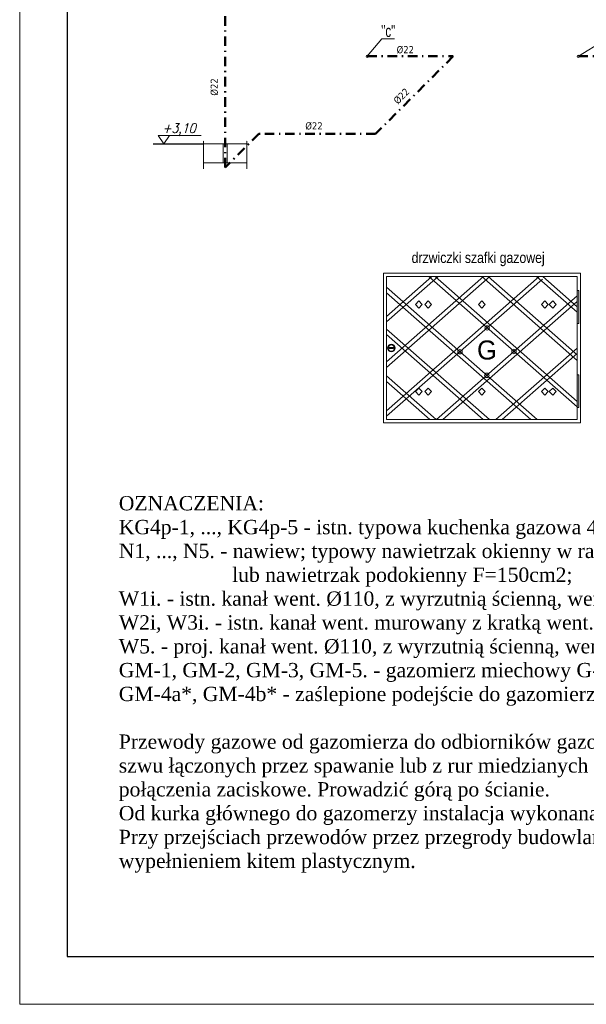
# Model space of a CAD drawing. Extents: x 33706 to 249013, y -74890 to 17912.
# Tile 173 of 175: x 121828 to 123017, y -23611 to -21546. Entities that reach past the tile are written whole.
import ezdxf

# ---------------------------------------------------------------- set-up
doc = ezdxf.new("R2010")
doc.units = 0
doc.header["$MEASUREMENT"] = 0
doc.linetypes.add('ACAD_ISO03W100', pattern=[30, 12, -18])
doc.linetypes.add('DASHDOT', pattern=[8.5, 4, -2, 0.5, -2])
for name, color, linetype, lineweight in [('drzwi - nowe', 254, 'Continuous', 9), ('inst-gaz-rury', 50, 'Continuous', 50), ('Linia_0.3', 7, 'Continuous', 30), ('URZADZANIA', 3, 'Continuous', 15), ('urzadzenia', 6, 'Continuous', 15), ('wymiar', 3, 'Continuous', 13), ('WYMIARKI', 250, 'Continuous', 13)]:
    doc.layers.add(name, color=color, linetype=linetype, lineweight=lineweight)
doc.layers.add('wymiary', color=2, linetype='Continuous')
doc.styles.add('ROMANS', font='SIMPLEX.SHX', dxfattribs={"width": 0.85, "oblique": 15, "height": 16})
doc.styles.get("Standard").update_dxf_attribs({"font": 'ARIALN.TTF'})
doc.styles.add('WYMIAR', font='simplex.shx', dxfattribs={"width": 0.85, "height": 30})

msp = doc.modelspace()

# ---------------------------------------------------------------- hatches: boundary and pattern name
at = {"layer": 'drzwi - nowe'}
h = msp.add_hatch(color=256, dxfattribs=at)
h.paths.add_polyline_path([(123001.7, -22113.9), (122998.1, -22113.9), (122998.1, -22182.7), (123001.7, -22182.7)])
h.paths.add_polyline_path([(123001.7, -22290.4), (122998.1, -22290.4), (122998.1, -22359.2), (123001.7, -22359.2)])
h = msp.add_hatch(color=256, dxfattribs=at)
h.paths.add_polyline_path([(122748.6, -22239), (122752.1, -22242.1), (122755.5, -22239, 0.452414)])
h.paths.add_polyline_path([(122755.5, -22239), (122752.1, -22242.1), (122755.5, -22245.1, 0.182248), (122756.7, -22242.1, 0.182248)])
h.paths.add_polyline_path([(122748.6, -22239, 0.182248), (122747.4, -22242.1, 0.182248), (122748.6, -22245.1), (122752.1, -22242.1)])
h.paths.add_polyline_path([(122752.1, -22242.1), (122748.6, -22245.1, 0.452414), (122755.5, -22245.1)])
h.paths.add_polyline_path([(122805, -22288.6), (122808.4, -22291.6), (122811.9, -22288.6, 0.452414)])
h.paths.add_polyline_path([(122805, -22288.6, 0.182248), (122803.8, -22291.6, 0.182248), (122805, -22294.7), (122808.4, -22291.6)])
h.paths.add_polyline_path([(122811.9, -22294.7), (122808.4, -22291.6), (122805, -22294.7, 0.452414)])
h.paths.add_polyline_path([(122811.9, -22288.6), (122808.4, -22291.6), (122811.9, -22294.7, 0.182248), (122813, -22291.6, 0.182248)])
h.paths.add_polyline_path([(122868.9, -22244.5), (122865.4, -22241.5), (122862, -22244.5, 0.452414)])
h.paths.add_polyline_path([(122865.4, -22241.5), (122862, -22238.4, 0.182248), (122860.8, -22241.5, 0.182248), (122862, -22244.5)])
h.paths.add_polyline_path([(122868.9, -22238.4), (122865.4, -22241.5), (122868.9, -22244.5, 0.182248), (122870.1, -22241.5, 0.182248)])
h.paths.add_polyline_path([(122868.9, -22238.4, 0.452414), (122862, -22238.4), (122865.4, -22241.5)])
h.paths.add_polyline_path([(122812.5, -22188.9, 0.452414), (122805.6, -22188.9), (122809.1, -22192)])
h.paths.add_polyline_path([(122813.7, -22192, 0.182248), (122812.5, -22188.9), (122809.1, -22192), (122812.5, -22195, 0.182248)])
h.paths.add_polyline_path([(122809.1, -22192), (122805.6, -22195, 0.452414), (122812.5, -22195)])
h.paths.add_polyline_path([(122809.1, -22192), (122805.6, -22188.9, 0.182248), (122804.5, -22192, 0.182248), (122805.6, -22195)])
h = msp.add_hatch(color=256, dxfattribs=at)
h.paths.add_polyline_path([(122600, -22234.2, 1), (122616.1, -22234.2, 1)])
h.paths.add_polyline_path([(122614.9, -22234.4, -1), (122601.4, -22234.4, -1)], flags=16)
h.paths.add_polyline_path([(122612.4, -22233.3), (122612.4, -22235.1), (122603.7, -22235.1), (122603.7, -22233.3)], flags=0)

# ---------------------------------------------------------------- linework, layer by layer
msp.add_line((122108.5, -21805.6), (122213.7, -21805.6))
for p, q in [((122591.5, -22391.5), (122591.5, -22077.3)), ((122591.5, -22077.3), (123004.7, -22077.3)), ((123004.7, -22391.5), (123004.7, -22077.3)), ((122598.1, -22084.4), (122998.1, -22084.4)), ((122598.1, -22384.4), (122598.1, -22084.4)), ((122918.3, -22084.4), (122598.1, -22365.9)), ((122814.7, -22084.4), (122598.1, -22274.8)), ((122801.6, -22084.4), (122598.1, -22263.2)), ((122706.4, -22084.4), (122598.1, -22179.6)), ((122693.3, -22084.4), (122598.1, -22168.1)), ((122925.4, -22089.7), (122598.1, -22377.4)), ((122686.7, -22084.4), (122997.8, -22357.9)), ((122699.8, -22084.4), (122998.1, -22346.5)), ((122798, -22084.4), (122998.1, -22260.2)), ((122811.2, -22084.4), (122998.1, -22248.6)), ((122912.9, -22084.4), (122998.1, -22159.2)), ((122926, -22084.4), (122998.1, -22147.7)), ((122998.1, -22084.4), (122998.1, -22384.4)), ((122598.1, -22106.7), (122913.9, -22384.4)), ((122598.1, -22118.3), (122900.8, -22384.4)), ((122666, -22135.6), (122658.9, -22143)), ((122666, -22135.6), (122673.1, -22143)), ((122685.3, -22135.6), (122678.2, -22143)), ((122685.3, -22135.6), (122692.4, -22143)), ((122998.1, -22124.9), (122702.9, -22384.4)), ((122998.1, -22136.5), (122716.1, -22384.4)), ((122798.1, -22135.6), (122790.9, -22143)), ((122798.1, -22135.6), (122805.2, -22143)), ((122930.1, -22135.6), (122923, -22143)), ((122930.1, -22135.6), (122937.3, -22143)), ((122946.6, -22135.6), (122939.4, -22143)), ((122946.6, -22135.6), (122953.7, -22143)), ((122666, -22150.4), (122658.9, -22143)), ((122666, -22150.4), (122673.1, -22143)), ((122685.3, -22150.4), (122678.2, -22143)), ((122685.3, -22150.4), (122692.4, -22143)), ((122798.1, -22150.4), (122790.9, -22143)), ((122798.1, -22150.4), (122805.2, -22143)), ((122930.1, -22150.4), (122923, -22143)), ((122930.1, -22150.4), (122937.3, -22143)), ((122946.6, -22150.4), (122939.4, -22143)), ((122946.6, -22150.4), (122953.7, -22143)), ((122598.1, -22194.5), (122814.1, -22384.4)), ((122598.1, -22206), (122800.9, -22384.4)), ((122998.1, -22234.5), (122827.5, -22384.4)), ((122998.1, -22246), (122840.7, -22384.4)), ((122598.1, -22292.9), (122702.1, -22384.4)), ((122598.1, -22304.4), (122689, -22384.4)), ((122666, -22318.4), (122658.9, -22325.8)), ((122666, -22333.2), (122658.9, -22325.8)), ((122666, -22318.4), (122673.1, -22325.8)), ((122666, -22333.2), (122673.1, -22325.8)), ((122685.3, -22318.4), (122678.2, -22325.8)), ((122685.3, -22333.2), (122678.2, -22325.8)), ((122685.3, -22318.4), (122692.4, -22325.8)), ((122685.3, -22333.2), (122692.4, -22325.8)), ((122798.1, -22318.4), (122790.9, -22325.8)), ((122798.1, -22333.2), (122790.9, -22325.8)), ((122798.1, -22318.4), (122805.2, -22325.8)), ((122798.1, -22333.2), (122805.2, -22325.8)), ((122930.1, -22318.4), (122923, -22325.8)), ((122930.1, -22333.2), (122923, -22325.8)), ((122930.1, -22318.4), (122937.3, -22325.8)), ((122930.1, -22333.2), (122937.3, -22325.8)), ((122946.6, -22318.4), (122939.4, -22325.8)), ((122946.6, -22333.2), (122939.4, -22325.8)), ((122946.6, -22318.4), (122953.7, -22325.8)), ((122946.6, -22333.2), (122953.7, -22325.8)), ((122998.1, -22384.4), (122598.1, -22384.4)), ((122591.5, -22391.5), (123004.7, -22391.5))]:
    msp.add_line(p, q, dxfattribs=at)
for points in [[(122998.1, -22113.9), (123001.7, -22113.9), (123001.7, -22182.7), (122998.1, -22182.7)], [(122603.7, -22233.3), (122612.4, -22233.3), (122612.4, -22235.1), (122603.7, -22235.1)], [(122998.1, -22359.2), (123001.7, -22359.2), (123001.7, -22290.4), (122998.1, -22290.4)]]:
    msp.add_lwpolyline(points, close=True, dxfattribs=at)
for centre, radius in [((122809.1, -22192), 4.62), ((122608.1, -22234.2), 8.06), ((122608.1, -22234.4), 6.78), ((122752.1, -22242.1), 4.62), ((122865.4, -22241.5), 4.62), ((122808.4, -22291.6), 4.62)]:
    msp.add_circle(centre, radius, dxfattribs=at)
at = {"layer": 'inst-gaz-rury', "linetype": 'DASHDOT', "ltscale": 5}
for p, q in [((122259.3, -21855.6), (122259.3, -21535.6)), ((122557.7, -21622.3), (122737.7, -21622.3)), ((122737.7, -21622.3), (122575.1, -21784.9)), ((123000.6, -21622.3), (123165.6, -21622.3)), ((122330.1, -21784.9), (122259.3, -21855.6)), ((122575.1, -21784.9), (122330.1, -21784.9))]:
    msp.add_line(p, q, dxfattribs=at)
at = {"layer": 'Linia_0.3'}
msp.add_lwpolyline([(121928.3, -23510.9), (125928.3, -23510.9), (125928.3, -20740.9), (121928.3, -20740.9)], close=True, dxfattribs=at)
at = {"layer": 'urzadzenia', "linetype": 'Continuous'}
for p, q in [((122255.3, -21845.6), (122255.3, -21805.6)), ((122263.3, -21845.6), (122263.3, -21805.6))]:
    msp.add_line(p, q, dxfattribs=at)
at = {"layer": 'urzadzenia'}
for centre in [(122557.7, -21622.3), (122557.7, -21622.3), (123000.6, -21622.3), (123000.6, -21622.3)]:
    msp.add_circle(centre, 2.49, dxfattribs=at)
at = {"layer": 'wymiar', "linetype": 'ACAD_ISO03W100', "ltscale": 0.005}
for p, q in [((122213.7, -21799.8), (122213.7, -21858.4)), ((122304.9, -21799.8), (122304.9, -21858.4))]:
    msp.add_line(p, q, dxfattribs=at)
at = {"layer": 'wymiar', "linetype": 'Continuous'}
for p, q in [((122213.7, -21805.6), (122304.9, -21805.6)), ((122213.7, -21845.6), (122304.9, -21845.6))]:
    msp.add_line(p, q, dxfattribs=at)
at = {"layer": 'wymiar'}
msp.add_lwpolyline([(121828.3, -23610.9), (126028.3, -23610.9), (126028.3, -20640.9), (121828.3, -20640.9), (121828.3, -23610.9)], dxfattribs=at)
at = {"layer": 'WYMIARKI', "ltscale": 50}
for p, q in [((122557.7, -21622.3), (122588.1, -21585.4)), ((122588.1, -21585.4), (122614.4, -21585.4)), ((123000.6, -21622.3), (123053.4, -21590.1))]:
    msp.add_line(p, q, dxfattribs=at)
at = {"layer": 'WYMIARKI'}
msp.add_line((122118.7, -21788.2), (122209.2, -21788.2), dxfattribs=at)
msp.add_lwpolyline([(122118.7, -21788.2), (122130.6, -21805.6), (122142.5, -21788.2)], dxfattribs=at)

# ---------------------------------------------------------------- texts
at = {"layer": 'drzwi - nowe', "insert": (122787.9, -22259), "char_height": 40, "width": 63.248, "attachment_point": 7}
msp.add_mtext('{\\fVani|b0|i0|c0|p34;G}', dxfattribs=at)
at = {"layer": 'URZADZANIA', "linetype": 'ACAD_ISO03W100', "ltscale": 500, "insert": (122616.4, -21556.7), "char_height": 25, "width": 533.271, "attachment_point": 3, "style": 'WYMIAR'}
msp.add_mtext('{\\fArial Narrow|b0|i0|c238|p0;"c"}', dxfattribs=at)
at = {"layer": 'WYMIARKI', "attachment_point": 1}
for s, insert, char_height, width in [('{\\fTahoma|b0|i0|c238|p8;%%c22}', (122619.2, -21600.9), 15, 253.75), ('{\\fTahoma|b0|i0|c238|p8;%%c22}', (122427.6, -21760.8), 15, 253.75), ('{\\fArial Narrow|b0|i0|c238|p0;drzwiczki szafki gazowej}', (122650.6, -22033.4), 22.5, 949.197)]:
    msp.add_mtext(s, dxfattribs=dict(at, insert=insert, char_height=char_height, width=width))
at = {"layer": 'WYMIARKI', "char_height": 15, "width": 253.75, "attachment_point": 1}
for insert, rotation in [((122229, -21704.9), 90), ((122611, -21713.3), 45)]:
    msp.add_mtext('{\\fTahoma|b0|i0|c238|p8;%%c22}', dxfattribs=dict(at, insert=insert, rotation=rotation))
at = {"layer": 'WYMIARKI', "style": 'ROMANS', "oblique": 15, "width": 0.85}
msp.add_attdef('+3,10', (122127.7, -21783), '%%p0.00', height=20, dxfattribs=at)
at = {"layer": 'wymiary', "linetype": 'Continuous', "insert": (122036.3, -22544.8), "char_height": 30, "width": 1690.592, "attachment_point": 1}
msp.add_mtext('{\\fTimes New Roman|b0|i0|c238|p18;OZNACZENIA:\\PKG4p-1, ..., KG4p-5 - istn. typowa kuchenka gazowa 4-palnikowa;\\PN1, ..., N5. - nawiew; typowy nawietrzak okienny w ramie okna \\P                     lub nawietrzak podokienny F=150cm2;\\PW1i. - istn. kanał went. %%c110, z wyrzutnią ścienną, went. mech. wyciągową;\\PW2i, W3i. - istn. kanał went. murowany z kratką went. 14x21cm pod stropem; \\PW5. - proj. kanał went. %%c110, z wyrzutnią ścienną, went. mech. wyciągową;\\PGM-1, GM-2, GM-3, GM-5. - gazomierz miechowy G-1,6;\\PGM-4a*, GM-4b* - zaślepione podejście do gazomierza, rozstaw króćców 130mm.\\P\\PPrzewody gazowe od gazomierza do odbiorników gazowych wykonać z rur stalowych bez szwu łączonych przez spawanie lub z rur miedzianych łączonych lutem twardym lub poprzez połączenia zaciskowe. Prowadzić górą po ścianie.\\POd kurka głównego do gazomerzy instalacja wykonana bezwględnie z rur stalowych spawanych.\\PPrzy przejściach przewodów przez przegrody budowlane zastosować tuleje ochronne z wypełnieniem kitem plastycznym.}', dxfattribs=at)

doc.saveas('drawing.dxf')
